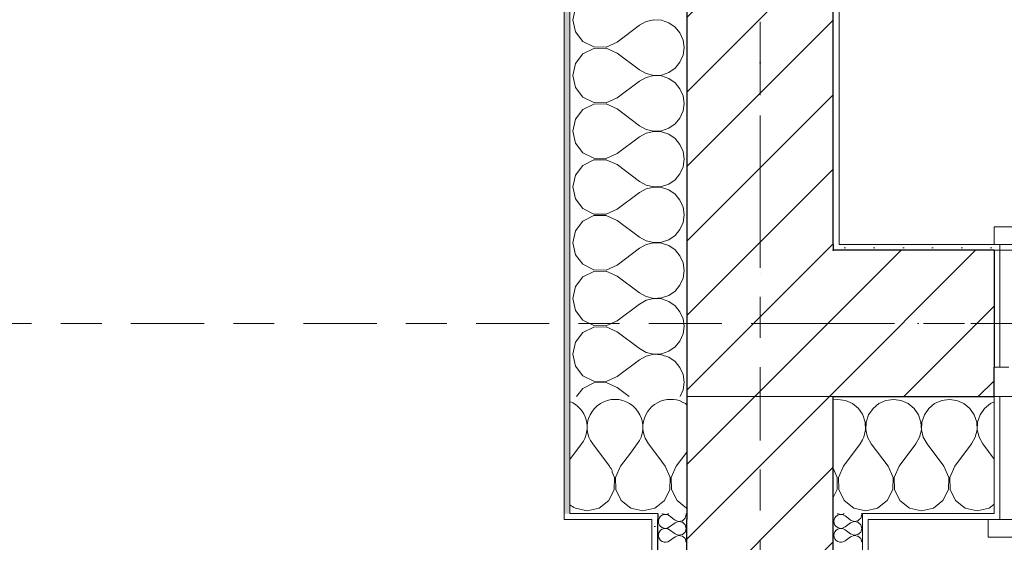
# Model space of a CAD drawing. Header units: millimetres. Extents: x -52968 to 399385, y -141133 to 110561.
# Tile 11 of 146: x 63839 to 65523, y -117417 to -116524. Entities that reach past the tile are written whole.
import ezdxf

# ---------------------------------------------------------------- set-up
doc = ezdxf.new("R2010")
doc.units = ezdxf.units.MM
for name, pattern in [('SIM-Wegliniec-21.07.2025-Parter$0$Kropki i Kreski', [360, 180, -90, 0, -90]), ('SIM-Wegliniec-21.07.2025-Parter$0$Przerywana', [240, 120, -120]), ('SIM-Wegliniec-21.07.2025-Parter$0$Przerywana długa', [390, 250, -140]), ('SIM-Wegliniec-21.07.2025-Parter$0$Przerywana podwójnie', [295, 125, -50, 70, -50]), ('SIM-Wegliniec-21.07.2025-Parter$0$SIM-Wegliniec-11.03.2025-Parter$0$Przerywana podwójnie', [295, 125, -50, 70, -50])]:
    doc.linetypes.add(name, pattern=pattern)
doc.layers.add('_xref', color=250, linetype='Continuous')
for name, color, linetype, lineweight in [('SIM-Wegliniec-21.07.2025-Parter$0$Nowe_A-Balkony_Nr_pióra__89', 250, 'Continuous', 0), ('SIM-Wegliniec-21.07.2025-Parter$0$Nowe_A-Belki-Wieniec_Nr_pióra__69', 250, 'Continuous', 0), ('SIM-Wegliniec-21.07.2025-Parter$0$Nowe_A-Belki-Wieniec_Nr_pióra__90', 250, 'Continuous', 0), ('SIM-Wegliniec-21.07.2025-Parter$0$Nowe_A-Osi_Nr_pióra__20', 250, 'Continuous', 0), ('SIM-Wegliniec-21.07.2025-Parter$0$Nowe_A-Posadzki_Nr_pióra__89', 250, 'Continuous', 0), ('SIM-Wegliniec-21.07.2025-Parter$0$Nowe_A-Płyta-Grunt_Nr_pióra__89', 250, 'Continuous', 0), ('SIM-Wegliniec-21.07.2025-Parter$0$Nowe_A-Strefy-Parter_Nr_pióra__94', 250, 'Continuous', 0), ('SIM-Wegliniec-21.07.2025-Parter$0$Nowe_A-Ściany-Wewnętrzne', 250, 'Continuous', 0), ('SIM-Wegliniec-21.07.2025-Parter$0$Nowe_A-Ściany-Wewnętrzne_Nr_pióra__174', 250, 'Continuous', 0), ('SIM-Wegliniec-21.07.2025-Parter$0$Nowe_A-Ściany-Wewnętrzne_Nr_pióra__27', 250, 'Continuous', 0), ('SIM-Wegliniec-21.07.2025-Parter$0$Nowe_A-Ściany-Wewnętrzne_Nr_pióra__47', 250, 'Continuous', 0), ('SIM-Wegliniec-21.07.2025-Parter$0$Nowe_A-Ściany-Zewnętrzne', 250, 'Continuous', 0), ('SIM-Wegliniec-21.07.2025-Parter$0$Nowe_A-Ściany-Zewnętrzne_Nr_pióra__174', 250, 'Continuous', 0), ('SIM-Wegliniec-21.07.2025-Parter$0$Nowe_A-Ściany-Zewnętrzne_Nr_pióra__27', 250, 'Continuous', 0), ('SIM-Wegliniec-21.07.2025-Parter$0$Nowe_A-Ściany-Zewnętrzne_Nr_pióra__47', 250, 'Continuous', 0), ('SIM-Wegliniec-21.07.2025-Parter$0$Nowe_A-Ściany-Zewnętrzne_Nr_pióra__67', 250, 'Continuous', 0), ('SIM-Wegliniec-21.07.2025-Parter$0$Nowe_Okna Archicada_Nr_pióra__23', 250, 'Continuous', 0), ('SIM-Wegliniec-21.07.2025-Parter$0$Nowe_Okna Archicada_Nr_pióra__27', 250, 'Continuous', 0), ('SIM-Wegliniec-21.07.2025-Parter$0$Nowe_Okna Archicada_Nr_pióra__3', 250, 'Continuous', 0), ('SIM-Wegliniec-21.07.2025-Parter$0$Nowe_Okna Archicada_Nr_pióra__47', 250, 'Continuous', 0), ('SIM-Wegliniec-21.07.2025-Parter$0$Nowe_SIM-Wegliniec-11.03.2025-Parter$0$Nowe_A-Osi_Nr_pióra__20_Nr_pióra__1', 250, 'Continuous', 0)]:
    doc.layers.add(name, color=color, linetype=linetype, lineweight=lineweight)
pattern_1 = [(0, (0, 0), (0, 86.60254), [0, -50]), (0, (25, 43.3), (0, 86.60254), [0, -50])]
pattern_2 = [(45, (0, 0), (-63.63961, 63.63961), [])]

# ---------------------------------------------------------------- blocks, each defined once
blk = doc.blocks.new('SIM-Wegliniec-21.07.2025-Parter')
at = {"layer": 'SIM-Wegliniec-21.07.2025-Parter$0$Nowe_A-Ściany-Wewnętrzne', "linetype": 'Continuous', "lineweight": 0}
h = blk.add_hatch(dxfattribs=at)
h.set_pattern_fill('Bloczki_ceramiczne', color=256, style=0, pattern_type=2)
h.set_pattern_definition(pattern_2)
h.paths.add_polyline_path([(65230.1, -117167.6), (64980.1, -117167.6), (64980.1, -117367.6), (65230.1, -117367.6)])
h = blk.add_hatch(dxfattribs=at)
h.set_pattern_fill('Bloczki_ceramiczne', color=256, style=0, pattern_type=2)
h.set_pattern_definition(pattern_2)
h.paths.add_polyline_path([(65230.1, -117367.6), (64980.1, -117367.6), (64980.1, -117377.6), (65230.1, -117377.6)])
h = blk.add_hatch(dxfattribs=at)
h.set_pattern_fill('Tynk', color=256, style=0, pattern_type=2)
h.set_pattern_definition(pattern_1)
h.paths.add_polyline_path([(64930.1, -118877.6), (64930.1, -117377.6), (64920.1, -117377.6), (64920.1, -118877.6)])
h = blk.add_hatch(dxfattribs=at)
h.set_pattern_fill('Bloczki_ceramiczne', color=256, style=0, pattern_type=2)
h.set_pattern_definition(pattern_2)
h.paths.add_polyline_path([(65230.1, -118877.6), (65230.1, -117377.6), (64980.1, -117377.6), (64980.1, -118877.6)])
at = {"layer": 'SIM-Wegliniec-21.07.2025-Parter$0$Nowe_A-Ściany-Wewnętrzne', "linetype": 'Continuous', "lineweight": 0, "true_color": 0x000000}
h = blk.add_hatch(dxfattribs=at)
h.set_pattern_fill('Tynk', color=18, style=0, pattern_type=2)
h.set_pattern_definition(pattern_1)
h.paths.add_polyline_path([(65290.1, -118877.6), (65290.1, -117377.6), (65280.1, -117377.6), (65280.1, -118877.6)])
at = {"layer": 'SIM-Wegliniec-21.07.2025-Parter$0$Nowe_A-Ściany-Zewnętrzne', "linetype": 'Continuous', "lineweight": 0}
h = blk.add_hatch(dxfattribs=at)
h.set_pattern_fill('Tynk', color=256, style=0, pattern_type=2)
h.set_pattern_definition(pattern_1)
h.paths.add_polyline_path([(64770.1, -117367.6), (64780.1, -117367.6), (64780.1, -111792.6), (64770.1, -111792.6)])
h = blk.add_hatch(dxfattribs=at)
h.set_pattern_fill('Bloczki_ceramiczne', color=256, style=0, pattern_type=2)
h.set_pattern_definition(pattern_2)
h.paths.add_polyline_path([(65230.1, -116917.6), (65230.1, -112987.7), (64980.1, -112987.7), (64980.1, -116917.6)])
at = {"layer": 'SIM-Wegliniec-21.07.2025-Parter$0$Nowe_A-Ściany-Zewnętrzne', "linetype": 'Continuous', "lineweight": 0, "true_color": 0x000000}
h = blk.add_hatch(dxfattribs=at)
h.set_pattern_fill('Tynk', color=18, style=0, pattern_type=2)
h.set_pattern_definition(pattern_1)
h.paths.add_polyline_path([(65240.1, -116907.6), (65240.1, -112997.7), (65230.1, -112997.7), (65230.1, -116907.6)])
h = blk.add_hatch(dxfattribs=at)
h.set_pattern_fill('Tynk', color=18, style=0, pattern_type=2)
h.set_pattern_definition(pattern_1)
h.paths.add_polyline_path([(65230.1, -116907.6), (65230.1, -116917.6), (65240.1, -116907.6)])
h = blk.add_hatch(dxfattribs=at)
h.set_pattern_fill('Tynk', color=18, style=0, pattern_type=2)
h.set_pattern_definition(pattern_1)
h.paths.add_polyline_path([(65240.1, -116907.6), (65230.1, -116917.6), (65240.1, -116917.6)])
at = {"layer": 'SIM-Wegliniec-21.07.2025-Parter$0$Nowe_A-Ściany-Zewnętrzne', "linetype": 'Continuous', "lineweight": 0}
h = blk.add_hatch(dxfattribs=at)
h.set_pattern_fill('Tynk', color=256, style=0, pattern_type=2)
h.set_pattern_definition(pattern_1)
h.paths.add_polyline_path([(65505.1, -116907.6), (65240.1, -116907.6), (65240.1, -116917.6), (65505.1, -116917.6)])
at = {"layer": 'SIM-Wegliniec-21.07.2025-Parter$0$Nowe_A-Ściany-Zewnętrzne', "linetype": 'Continuous', "lineweight": 0, "true_color": 0x000000}
h = blk.add_hatch(dxfattribs=at)
h.set_pattern_fill('Tynk', color=18, style=0, pattern_type=2)
h.set_pattern_definition(pattern_1)
h.paths.add_polyline_path([(65505.1, -116907.6), (65505.1, -116917.6), (65505.1, -117117.6), (65515.1, -117117.6), (65515.1, -116907.6)])
at = {"layer": 'SIM-Wegliniec-21.07.2025-Parter$0$Nowe_A-Ściany-Zewnętrzne', "linetype": 'Continuous', "lineweight": 0}
h = blk.add_hatch(dxfattribs=at)
h.set_pattern_fill('Bloczki_ceramiczne', color=256, style=0, pattern_type=2)
h.set_pattern_definition(pattern_2)
h.paths.add_polyline_path([(64980.1, -116917.6), (64980.1, -117167.6), (65230.1, -116917.6)])
h = blk.add_hatch(dxfattribs=at)
h.set_pattern_fill('Bloczki_ceramiczne', color=256, style=0, pattern_type=2)
h.set_pattern_definition(pattern_2)
h.paths.add_polyline_path([(65230.1, -116917.6), (64980.1, -117167.6), (65230.1, -117167.6)])
h = blk.add_hatch(dxfattribs=at)
h.set_pattern_fill('Bloczki_ceramiczne', color=256, style=0, pattern_type=2)
h.set_pattern_definition(pattern_2)
h.paths.add_polyline_path([(65230.1, -116917.6), (65230.1, -117167.6), (65505.1, -117167.6), (65505.1, -117117.6), (65505.1, -116917.6)])
at = {"layer": 'SIM-Wegliniec-21.07.2025-Parter$0$Nowe_A-Ściany-Zewnętrzne', "linetype": 'Continuous', "lineweight": 0, "true_color": 0x000000}
h = blk.add_hatch(dxfattribs=at)
h.set_pattern_fill('Tynk', color=18, style=0, pattern_type=2)
h.set_pattern_definition(pattern_1)
h.paths.add_polyline_path([(65515.1, -117377.6), (65515.1, -117167.6), (65505.1, -117167.6), (65505.1, -117367.6), (65505.1, -117377.6)])
h = blk.add_hatch(dxfattribs=at)
h.set_pattern_fill('Tynk', color=18, style=0, pattern_type=2)
h.set_pattern_definition(pattern_1)
h.paths.add_polyline_path([(64770.1, -117367.6), (64770.1, -117377.6), (64780.1, -117367.6)])
h = blk.add_hatch(dxfattribs=at)
h.set_pattern_fill('Tynk', color=18, style=0, pattern_type=2)
h.set_pattern_definition(pattern_1)
h.paths.add_polyline_path([(64770.1, -117377.6), (64780.1, -117377.6), (64780.1, -117367.6)])
h = blk.add_hatch(dxfattribs=at)
h.set_pattern_fill('Tynk', color=18, style=0, pattern_type=2)
h.set_pattern_definition(pattern_1)
h.paths.add_polyline_path([(64780.1, -117377.6), (64920.1, -117377.6), (64920.1, -117367.6), (64780.1, -117367.6)])
h = blk.add_hatch(dxfattribs=at)
h.set_pattern_fill('Tynk', color=18, style=0, pattern_type=2)
h.set_pattern_definition(pattern_1)
h.paths.add_polyline_path([(64930.1, -117367.6), (64920.1, -117367.6), (64920.1, -117377.6), (64930.1, -117377.6)])
h = blk.add_hatch(dxfattribs=at)
h.set_pattern_fill('Tynk', color=18, style=0, pattern_type=2)
h.set_pattern_definition(pattern_1)
h.paths.add_polyline_path([(65290.1, -117367.6), (65280.1, -117367.6), (65280.1, -117377.6), (65290.1, -117377.6)])
h = blk.add_hatch(dxfattribs=at)
h.set_pattern_fill('Tynk', color=18, style=0, pattern_type=2)
h.set_pattern_definition(pattern_1)
h.paths.add_polyline_path([(65290.1, -117367.6), (65290.1, -117377.6), (65505.1, -117377.6), (65505.1, -117367.6)])
at = {"layer": 'SIM-Wegliniec-21.07.2025-Parter$0$Nowe_A-Balkony_Nr_pióra__89', "linetype": 'Continuous', "lineweight": 13, "flags": 128}
blk.add_lwpolyline([(91030.1, -117167.6), (91030.1, -118877.6), (64980.1, -118877.6), (64980.1, -117167.6)], close=True, dxfattribs=at)
at = {"layer": 'SIM-Wegliniec-21.07.2025-Parter$0$Nowe_A-Belki-Wieniec_Nr_pióra__69', "linetype": 'SIM-Wegliniec-21.07.2025-Parter$0$Kropki i Kreski', "lineweight": 13}
for p, q in [((65105.1, -99042.6), (65105.1, -117042.6)), ((65105.1, -117042.6), (90905.1, -117042.6))]:
    blk.add_line(p, q, dxfattribs=at)
at = {"layer": 'SIM-Wegliniec-21.07.2025-Parter$0$Nowe_A-Belki-Wieniec_Nr_pióra__90', "linetype": 'SIM-Wegliniec-21.07.2025-Parter$0$Przerywana długa', "lineweight": 13}
for p, q in [((64980.1, -98917.6), (64980.1, -117167.6)), ((65230.1, -108617.6), (65230.1, -116917.6)), ((65230.1, -116917.6), (71880.1, -116917.6)), ((64980.1, -117167.6), (91030.1, -117167.6))]:
    blk.add_line(p, q, dxfattribs=at)
at = {"layer": 'SIM-Wegliniec-21.07.2025-Parter$0$Nowe_A-Osi_Nr_pióra__20', "linetype": 'SIM-Wegliniec-21.07.2025-Parter$0$Przerywana podwójnie', "lineweight": 13}
for p, q in [((65105.1, -95582.5), (65105.1, -117792.3)), ((63144.7, -117042.6), (90961.9, -117042.6))]:
    blk.add_line(p, q, dxfattribs=at)
at = {"layer": 'SIM-Wegliniec-21.07.2025-Parter$0$Nowe_A-Posadzki_Nr_pióra__89', "linetype": 'Continuous', "lineweight": 13, "flags": 128}
blk.add_lwpolyline([(65240.1, -108617.6), (65240.1, -116907.6), (69435.1, -116907.6), (69435.1, -112387.6), (69435.1, -110552.6), (67550.1, -110552.6), (67550.1, -108617.6)], close=True, dxfattribs=at)
at = {"layer": 'SIM-Wegliniec-21.07.2025-Parter$0$Nowe_A-Płyta-Grunt_Nr_pióra__89', "linetype": 'Continuous', "lineweight": 13, "flags": 128}
blk.add_lwpolyline([(65230.1, -116917.6), (90780.1, -116917.6), (90780.1, -99167.6), (65230.1, -99167.6)], close=True, dxfattribs=at)
at = {"layer": 'SIM-Wegliniec-21.07.2025-Parter$0$Nowe_A-Strefy-Parter_Nr_pióra__94', "linetype": 'Continuous', "lineweight": 13, "flags": 128}
blk.add_lwpolyline([(67540.1, -116907.6), (67540.1, -112997.7), (65240.1, -112997.7), (65240.1, -116907.6)], close=True, dxfattribs=at)
at = {"layer": 'SIM-Wegliniec-21.07.2025-Parter$0$Nowe_A-Ściany-Wewnętrzne_Nr_pióra__174', "linetype": 'Continuous', "lineweight": 5}
for p, q in [((64937.6, -117367.6), (64937.8, -117367.8)), ((64937.8, -117367.8), (64941, -117368.8)), ((64947.4, -117368.3), (64948.6, -117367.6)), ((64978.9, -117369), (64978.5, -117367.6)), ((65237.6, -117367.6), (65237.8, -117367.8)), ((65237.8, -117367.8), (65241, -117368.8)), ((65247.4, -117368.3), (65248.6, -117367.6)), ((65278.9, -117369), (65278.5, -117367.6)), ((64931.7, -117377.7), (64931.3, -117381)), ((64931.3, -117381), (64931.7, -117384.2)), ((64931.8, -117377.6), (64931.7, -117377.7)), ((64931.7, -117384.2), (64933, -117387.2)), ((64933, -117374.7), (64931.8, -117377.6)), ((64935.1, -117372.2), (64933, -117374.7)), ((64937.8, -117370.3), (64935.1, -117372.2)), ((64941, -117369.3), (64937.8, -117370.3)), ((64941, -117368.8), (64944.2, -117369)), ((64944.2, -117369.1), (64941, -117369.3)), ((64944.2, -117369), (64947.4, -117368.3)), ((64947.4, -117369.8), (64944.2, -117369.1)), ((64950.3, -117371.4), (64947.4, -117369.8)), ((64958.5, -117377.6), (64950.3, -117371.4)), ((64959.8, -117383.3), (64950.3, -117390.5)), ((64959.8, -117378.6), (64958.5, -117377.6)), ((64959.8, -117378.6), (64965.9, -117380.9)), ((64965.9, -117381), (64959.8, -117383.3)), ((64965.9, -117380.9), (64972.3, -117379.7)), ((64972.3, -117382.2), (64965.9, -117381)), ((64972.3, -117379.7), (64974.6, -117377.6)), ((64977.1, -117386.6), (64972.3, -117382.2)), ((64974.6, -117377.6), (64977.1, -117375.3)), ((64977.1, -117375.3), (64978.9, -117369)), ((65231.7, -117377.7), (65231.3, -117381)), ((65231.3, -117381), (65231.7, -117384.2)), ((65231.8, -117377.6), (65231.7, -117377.7)), ((65231.7, -117384.2), (65233, -117387.2)), ((65233, -117374.7), (65231.8, -117377.6)), ((65235.1, -117372.2), (65233, -117374.7)), ((65237.8, -117370.3), (65235.1, -117372.2)), ((65241, -117369.3), (65237.8, -117370.3)), ((65241, -117368.8), (65244.2, -117369)), ((65244.2, -117369.1), (65241, -117369.3)), ((65244.2, -117369), (65247.4, -117368.3)), ((65247.4, -117369.8), (65244.2, -117369.1)), ((65250.3, -117371.4), (65247.4, -117369.8)), ((65258.5, -117377.6), (65250.3, -117371.4)), ((65259.8, -117383.3), (65250.3, -117390.5)), ((65259.8, -117378.6), (65258.5, -117377.6)), ((65259.8, -117378.6), (65265.9, -117380.9)), ((65265.9, -117381), (65259.8, -117383.3)), ((65265.9, -117380.9), (65272.3, -117379.7)), ((65272.3, -117382.2), (65265.9, -117381)), ((65272.3, -117379.7), (65274.6, -117377.6)), ((65277.1, -117386.6), (65272.3, -117382.2)), ((65274.6, -117377.6), (65277.1, -117375.3)), ((65277.1, -117375.3), (65278.9, -117369)), ((64931.7, -117401.5), (64931.3, -117404.8)), ((64933, -117398.5), (64931.7, -117401.5)), ((64933, -117387.2), (64935.1, -117389.7)), ((64935.1, -117396), (64933, -117398.5)), ((64935.1, -117389.7), (64937.8, -117391.6)), ((64937.8, -117394.1), (64935.1, -117396)), ((64937.8, -117391.6), (64941, -117392.6)), ((64941, -117393.1), (64937.8, -117394.1)), ((64941, -117392.6), (64944.2, -117392.8)), ((64944.2, -117392.9), (64941, -117393.1)), ((64944.2, -117392.8), (64947.4, -117392.1)), ((64947.4, -117393.6), (64944.2, -117392.9)), ((64947.4, -117392.1), (64950.3, -117390.5)), ((64950.3, -117395.2), (64947.4, -117393.6)), ((64959.8, -117402.4), (64950.3, -117395.2)), ((64972.3, -117403.5), (64977.1, -117399.1)), ((64978.9, -117392.9), (64977.1, -117386.6)), ((64977.1, -117399.1), (64978.9, -117392.9)), ((65231.7, -117401.5), (65231.3, -117404.8)), ((65233, -117398.5), (65231.7, -117401.5)), ((65233, -117387.2), (65235.1, -117389.7)), ((65235.1, -117396), (65233, -117398.5)), ((65235.1, -117389.7), (65237.8, -117391.6)), ((65237.8, -117394.1), (65235.1, -117396)), ((65237.8, -117391.6), (65241, -117392.6)), ((65241, -117393.1), (65237.8, -117394.1)), ((65241, -117392.6), (65244.2, -117392.8)), ((65244.2, -117392.9), (65241, -117393.1)), ((65244.2, -117392.8), (65247.4, -117392.1)), ((65247.4, -117393.6), (65244.2, -117392.9)), ((65247.4, -117392.1), (65250.3, -117390.5)), ((65250.3, -117395.2), (65247.4, -117393.6)), ((65259.8, -117402.4), (65250.3, -117395.2)), ((65272.3, -117403.5), (65277.1, -117399.1)), ((65278.9, -117392.9), (65277.1, -117386.6)), ((65277.1, -117399.1), (65278.9, -117392.9)), ((64931.3, -117404.8), (64931.7, -117408)), ((64931.7, -117408), (64933, -117411)), ((64933, -117411), (64935.1, -117413.5)), ((64935.1, -117413.5), (64937.8, -117415.4)), ((64937.8, -117415.4), (64941, -117416.5)), ((64941, -117416.5), (64944.2, -117416.6)), ((64944.2, -117416.6), (64947.4, -117415.9)), ((64947.4, -117415.9), (64950.3, -117414.3)), ((64959.8, -117407.1), (64950.3, -117414.3)), ((64959.8, -117402.4), (64965.9, -117404.7)), ((64965.9, -117404.8), (64959.8, -117407.1)), ((64965.9, -117404.7), (64972.3, -117403.5)), ((64972.3, -117406), (64965.9, -117404.8)), ((64977.1, -117410.4), (64972.3, -117406)), ((64978.9, -117416.7), (64977.1, -117410.4)), ((65231.3, -117404.8), (65231.7, -117408)), ((65231.7, -117408), (65233, -117411)), ((65233, -117411), (65235.1, -117413.5)), ((65235.1, -117413.5), (65237.8, -117415.4)), ((65237.8, -117415.4), (65241, -117416.5)), ((65241, -117416.5), (65244.2, -117416.6)), ((65244.2, -117416.6), (65247.4, -117415.9)), ((65247.4, -117415.9), (65250.3, -117414.3)), ((65259.8, -117407.1), (65250.3, -117414.3)), ((65259.8, -117402.4), (65265.9, -117404.7)), ((65265.9, -117404.8), (65259.8, -117407.1)), ((65265.9, -117404.7), (65272.3, -117403.5)), ((65272.3, -117406), (65265.9, -117404.8)), ((65277.1, -117410.4), (65272.3, -117406)), ((65278.9, -117416.7), (65277.1, -117410.4))]:
    blk.add_line(p, q, dxfattribs=at)
at = {"layer": 'SIM-Wegliniec-21.07.2025-Parter$0$Nowe_A-Ściany-Wewnętrzne_Nr_pióra__27', "linetype": 'Continuous', "lineweight": 25}
for p, q in [((64930.1, -118877.6), (64930.1, -117377.6)), ((64980.1, -118877.6), (64980.1, -117377.6)), ((65230.1, -118877.6), (65230.1, -117377.6))]:
    blk.add_line(p, q, dxfattribs=at)
at = {"layer": 'SIM-Wegliniec-21.07.2025-Parter$0$Nowe_A-Ściany-Wewnętrzne_Nr_pióra__47', "linetype": 'Continuous', "lineweight": 15}
blk.add_line((65280.1, -118877.6), (65280.1, -117377.6), dxfattribs=at)
at = {"layer": 'SIM-Wegliniec-21.07.2025-Parter$0$Nowe_A-Ściany-Wewnętrzne_Nr_pióra__47', "linetype": 'Continuous', "lineweight": 15, "flags": 128}
for points in [[(64920.1, -117377.6), (64920.1, -118877.6)], [(65290.1, -118877.6), (65290.1, -117377.6)]]:
    blk.add_lwpolyline(points, dxfattribs=at)
at = {"layer": 'SIM-Wegliniec-21.07.2025-Parter$0$Nowe_A-Ściany-Zewnętrzne_Nr_pióra__174', "linetype": 'Continuous', "lineweight": 5}
for p, q in [((64789.4, -116503.4), (64784.8, -116523.8)), ((64784.8, -116523.8), (64789.4, -116544.2)), ((64923.4, -116524), (64910.6, -116527)), ((64936.5, -116524.6), (64923.4, -116524)), ((64949, -116528.8), (64936.5, -116524.6)), ((64861, -116561.9), (64899.1, -116533.3)), ((64910.6, -116527), (64899.1, -116533.3)), ((64959.8, -116536.3), (64949, -116528.8)), ((64968.2, -116546.4), (64959.8, -116536.3)), ((64789.4, -116544.2), (64802.3, -116560.7)), ((64973.5, -116558.4), (64968.2, -116546.4)), ((64975.3, -116571.4), (64973.5, -116558.4)), ((64802.3, -116560.7), (64821, -116570)), ((64821, -116572.8), (64802.3, -116582.2)), ((64821, -116570), (64841.9, -116570.5)), ((64841.9, -116572.4), (64821, -116572.8)), ((64841.9, -116570.5), (64861, -116561.9)), ((64861, -116581), (64841.9, -116572.4)), ((64973.5, -116584.4), (64975.3, -116571.4)), ((64802.3, -116582.2), (64789.4, -116598.6)), ((64861, -116581), (64899.1, -116609.5)), ((64968.2, -116596.5), (64973.5, -116584.4)), ((64789.4, -116598.6), (64784.8, -116619)), ((64899.1, -116609.5), (64910.6, -116615.9)), ((64949, -116614), (64959.8, -116606.6)), ((64959.8, -116606.6), (64968.2, -116596.5)), ((64784.8, -116619), (64789.4, -116639.5)), ((64910.6, -116622.2), (64899.1, -116628.6)), ((64910.6, -116615.9), (64923.4, -116618.9)), ((64923.4, -116619.2), (64910.6, -116622.2)), ((64923.4, -116618.9), (64936.5, -116618.2)), ((64936.5, -116619.9), (64923.4, -116619.2)), ((64936.5, -116618.2), (64949, -116614)), ((64949, -116624.1), (64936.5, -116619.9)), ((64959.8, -116631.5), (64949, -116624.1)), ((64789.4, -116639.5), (64802.3, -116655.9)), ((64861, -116657.1), (64899.1, -116628.6)), ((64968.2, -116641.6), (64959.8, -116631.5)), ((64973.5, -116653.7), (64968.2, -116641.6)), ((64802.3, -116655.9), (64821, -116665.3)), ((64841.9, -116665.7), (64861, -116657.1)), ((64975.3, -116666.7), (64973.5, -116653.7)), ((64802.3, -116677.4), (64789.4, -116693.9)), ((64821, -116668.1), (64802.3, -116677.4)), ((64821, -116665.3), (64841.9, -116665.7)), ((64841.9, -116667.6), (64821, -116668.1)), ((64861, -116676.2), (64841.9, -116667.6)), ((64861, -116676.2), (64899.1, -116704.8)), ((64973.5, -116679.7), (64975.3, -116666.7)), ((64789.4, -116693.9), (64784.8, -116714.3)), ((64959.8, -116701.8), (64968.2, -116691.7)), ((64968.2, -116691.7), (64973.5, -116679.7)), ((64899.1, -116704.8), (64910.6, -116711.1)), ((64910.6, -116711.1), (64923.4, -116714.1)), ((64936.5, -116713.5), (64949, -116709.3)), ((64949, -116709.3), (64959.8, -116701.8)), ((64784.8, -116714.3), (64789.4, -116734.7)), ((64861, -116752.4), (64899.1, -116723.8)), ((64910.6, -116717.5), (64899.1, -116723.8)), ((64923.4, -116714.5), (64910.6, -116717.5)), ((64923.4, -116714.1), (64936.5, -116713.5)), ((64936.5, -116715.1), (64923.4, -116714.5)), ((64949, -116719.3), (64936.5, -116715.1)), ((64959.8, -116726.8), (64949, -116719.3)), ((64968.2, -116736.9), (64959.8, -116726.8)), ((64789.4, -116734.7), (64802.3, -116751.2)), ((64973.5, -116748.9), (64968.2, -116736.9)), ((64802.3, -116751.2), (64821, -116760.5)), ((64821, -116760.5), (64841.9, -116760.9)), ((64841.9, -116760.9), (64861, -116752.4)), ((64975.3, -116761.9), (64973.5, -116748.9)), ((64973.5, -116774.9), (64975.3, -116761.9)), ((64802.3, -116772.6), (64789.4, -116789.1)), ((64821, -116763.3), (64802.3, -116772.6)), ((64841.9, -116762.9), (64821, -116763.3)), ((64861, -116771.4), (64841.9, -116762.9)), ((64861, -116771.4), (64899.1, -116800)), ((64968.2, -116786.9), (64973.5, -116774.9)), ((64789.4, -116789.1), (64784.8, -116809.5)), ((64959.8, -116797.1), (64968.2, -116786.9)), ((64784.8, -116809.5), (64789.4, -116829.9)), ((64899.1, -116800), (64910.6, -116806.4)), ((64910.6, -116806.4), (64923.4, -116809.3)), ((64923.4, -116809.7), (64910.6, -116812.7)), ((64923.4, -116809.3), (64936.5, -116808.7)), ((64936.5, -116810.4), (64923.4, -116809.7)), ((64936.5, -116808.7), (64949, -116804.5)), ((64949, -116814.6), (64936.5, -116810.4)), ((64949, -116804.5), (64959.8, -116797.1)), ((64861, -116847.6), (64899.1, -116819)), ((64910.6, -116812.7), (64899.1, -116819)), ((64959.8, -116822), (64949, -116814.6)), ((64968.2, -116832.1), (64959.8, -116822)), ((64789.4, -116829.9), (64802.3, -116846.4)), ((64973.5, -116844.1), (64968.2, -116832.1)), ((64975.3, -116857.1), (64973.5, -116844.1)), ((64802.3, -116846.4), (64821, -116855.8)), ((64821, -116858.5), (64802.3, -116867.9)), ((64821, -116855.8), (64841.9, -116856.2)), ((64841.9, -116858.1), (64821, -116858.5)), ((64841.9, -116856.2), (64861, -116847.6)), ((64861, -116866.7), (64841.9, -116858.1)), ((64973.5, -116870.2), (64975.3, -116857.1)), ((64802.3, -116867.9), (64789.4, -116884.4)), ((64861, -116866.7), (64899.1, -116895.2)), ((64968.2, -116882.2), (64973.5, -116870.2)), ((64789.4, -116884.4), (64784.8, -116904.8)), ((64899.1, -116895.2), (64910.6, -116901.6)), ((64949, -116899.7), (64959.8, -116892.3)), ((64959.8, -116892.3), (64968.2, -116882.2)), ((64784.8, -116904.8), (64789.4, -116925.2)), ((64910.6, -116907.9), (64899.1, -116914.3)), ((64910.6, -116901.6), (64923.4, -116904.6)), ((64923.4, -116905), (64910.6, -116907.9)), ((64923.4, -116904.6), (64936.5, -116903.9)), ((64936.5, -116905.6), (64923.4, -116905)), ((64936.5, -116903.9), (64949, -116899.7)), ((64949, -116909.8), (64936.5, -116905.6)), ((64959.8, -116917.2), (64949, -116909.8)), ((64789.4, -116925.2), (64802.3, -116941.6)), ((64861, -116942.9), (64899.1, -116914.3)), ((64968.2, -116927.3), (64959.8, -116917.2)), ((64973.5, -116939.4), (64968.2, -116927.3)), ((64802.3, -116941.6), (64821, -116951)), ((64841.9, -116951.4), (64861, -116942.9)), ((64975.3, -116952.4), (64973.5, -116939.4)), ((64802.3, -116963.1), (64789.4, -116979.6)), ((64821, -116953.8), (64802.3, -116963.1)), ((64821, -116951), (64841.9, -116951.4)), ((64841.9, -116953.3), (64821, -116953.8)), ((64861, -116961.9), (64841.9, -116953.3)), ((64861, -116961.9), (64899.1, -116990.5)), ((64973.5, -116965.4), (64975.3, -116952.4)), ((64789.4, -116979.6), (64784.8, -117000)), ((64959.8, -116987.5), (64968.2, -116977.4)), ((64968.2, -116977.4), (64973.5, -116965.4)), ((64899.1, -116990.5), (64910.6, -116996.8)), ((64910.6, -116996.8), (64923.4, -116999.8)), ((64936.5, -116999.2), (64949, -116995)), ((64949, -116995), (64959.8, -116987.5)), ((64784.8, -117000), (64789.4, -117020.4)), ((64861, -117038.1), (64899.1, -117009.5)), ((64910.6, -117003.2), (64899.1, -117009.5)), ((64923.4, -117000.2), (64910.6, -117003.2)), ((64923.4, -116999.8), (64936.5, -116999.2)), ((64936.5, -117000.8), (64923.4, -117000.2)), ((64949, -117005), (64936.5, -117000.8)), ((64959.8, -117012.5), (64949, -117005)), ((64968.2, -117022.6), (64959.8, -117012.5)), ((64789.4, -117020.4), (64802.3, -117036.9)), ((64973.5, -117034.6), (64968.2, -117022.6)), ((64802.3, -117036.9), (64821, -117046.2)), ((64821, -117046.2), (64841.9, -117046.7)), ((64841.9, -117046.7), (64861, -117038.1)), ((64975.3, -117047.6), (64973.5, -117034.6)), ((64973.5, -117060.6), (64975.3, -117047.6)), ((64802.3, -117058.4), (64789.4, -117074.8)), ((64821, -117049), (64802.3, -117058.4)), ((64841.9, -117048.6), (64821, -117049)), ((64861, -117057.1), (64841.9, -117048.6)), ((64861, -117057.1), (64899.1, -117085.7)), ((64968.2, -117072.7), (64973.5, -117060.6)), ((64789.4, -117074.8), (64784.8, -117095.2)), ((64959.8, -117082.8), (64968.2, -117072.7)), ((64784.8, -117095.2), (64789.4, -117115.6)), ((64899.1, -117085.7), (64910.6, -117092.1)), ((64910.6, -117098.4), (64899.1, -117104.8)), ((64910.6, -117092.1), (64923.4, -117095)), ((64923.4, -117095.4), (64910.6, -117098.4)), ((64923.4, -117095), (64936.5, -117094.4)), ((64936.5, -117096.1), (64923.4, -117095.4)), ((64936.5, -117094.4), (64949, -117090.2)), ((64949, -117100.3), (64936.5, -117096.1)), ((64949, -117090.2), (64959.8, -117082.8)), ((64861, -117133.3), (64899.1, -117104.8)), ((64959.8, -117107.7), (64949, -117100.3)), ((64968.2, -117117.8), (64959.8, -117107.7)), ((64789.4, -117115.6), (64802.3, -117132.1)), ((64802.3, -117132.1), (64821, -117141.5)), ((64973.5, -117129.8), (64968.2, -117117.8)), ((64975.3, -117142.9), (64973.5, -117129.8)), ((64821, -117144.2), (64802.3, -117153.6)), ((64821, -117141.5), (64841.9, -117141.9)), ((64841.9, -117143.8), (64821, -117144.2)), ((64841.9, -117141.9), (64861, -117133.3)), ((64861, -117152.4), (64841.9, -117143.8)), ((64973.5, -117155.9), (64975.3, -117142.9)), ((64802.3, -117153.6), (64791.4, -117167.6)), ((64861, -117152.4), (64881.3, -117167.6)), ((64968.3, -117167.6), (64973.5, -117155.9)), ((64977.4, -117179.5), (64971, -117176.7)), ((64980.1, -117181.7), (64977.4, -117179.5)), ((65238.1, -117172.4), (65230.1, -117173.5)), ((65251.1, -117174.2), (65238.1, -117172.4)), ((65263.1, -117179.5), (65251.1, -117174.2)), ((65273.2, -117187.9), (65263.1, -117179.5)), ((65308.3, -117179.5), (65298.2, -117187.9)), ((65320.3, -117174.2), (65308.3, -117179.5)), ((65333.3, -117172.4), (65320.3, -117174.2)), ((65346.3, -117174.2), (65333.3, -117172.4)), ((65358.4, -117179.5), (65346.3, -117174.2)), ((65368.5, -117187.9), (65358.4, -117179.5)), ((65403.5, -117179.5), (65393.4, -117187.9)), ((65415.6, -117174.2), (65403.5, -117179.5)), ((65428.6, -117172.4), (65415.6, -117174.2)), ((65441.6, -117174.2), (65428.6, -117172.4)), ((65453.6, -117179.5), (65441.6, -117174.2)), ((65463.7, -117187.9), (65453.6, -117179.5)), ((65498.8, -117179.5), (65488.7, -117187.9)), ((65505.1, -117176.7), (65498.8, -117179.5)), ((65280.1, -117197.8), (65273.2, -117187.9)), ((65280.7, -117198.7), (65280.1, -117197.8)), ((65284.9, -117211.1), (65280.7, -117198.7)), ((65290.7, -117198.7), (65286.5, -117211.1)), ((65298.2, -117187.9), (65290.7, -117198.7)), ((65375.9, -117198.7), (65368.5, -117187.9)), ((65380.1, -117211.1), (65375.9, -117198.7)), ((65386, -117198.7), (65381.8, -117211.1)), ((65393.4, -117187.9), (65386, -117198.7)), ((65471.2, -117198.7), (65463.7, -117187.9)), ((65475.4, -117211.1), (65471.2, -117198.7)), ((65481.2, -117198.7), (65477, -117211.1)), ((65488.7, -117187.9), (65481.2, -117198.7)), ((65285.5, -117224.3), (65284.9, -117211.1)), ((65286.5, -117211.1), (65285.9, -117224.3)), ((65380.8, -117224.3), (65380.1, -117211.1)), ((65381.8, -117211.1), (65381.1, -117224.3)), ((65476, -117224.3), (65475.4, -117211.1)), ((65477, -117211.1), (65476.4, -117224.3)), ((65282.5, -117237.1), (65285.5, -117224.3)), ((65285.9, -117224.3), (65288.9, -117237.1)), ((65377.8, -117237.1), (65380.8, -117224.3)), ((65381.1, -117224.3), (65384.1, -117237.1)), ((65473, -117237.1), (65476, -117224.3)), ((65476.4, -117224.3), (65479.4, -117237.1)), ((64780.1, -117275.1), (64800, -117248.6)), ((64847.6, -117286.6), (64819, -117248.6)), ((64883.6, -117264.1), (64895.2, -117248.6)), ((64908.9, -117238.8), (64914.3, -117248.6)), ((64930.1, -117269.6), (64914.3, -117248.6)), ((65247.6, -117286.6), (65276.2, -117248.6)), ((65276.2, -117248.6), (65280.1, -117241.5)), ((65280.1, -117241.5), (65282.5, -117237.1)), ((65288.9, -117237.1), (65295.2, -117248.6)), ((65323.8, -117286.6), (65295.2, -117248.6)), ((65342.9, -117286.6), (65371.4, -117248.6)), ((65371.4, -117248.6), (65377.8, -117237.1)), ((65384.1, -117237.1), (65390.5, -117248.6)), ((65419, -117286.6), (65390.5, -117248.6)), ((65438.1, -117286.6), (65466.7, -117248.6)), ((65466.7, -117248.6), (65473, -117237.1)), ((65479.4, -117237.1), (65485.7, -117248.6)), ((65505.1, -117274.4), (65485.7, -117248.6)), ((64866.7, -117286.6), (64883.6, -117264.1)), ((64961.9, -117286.6), (64980.1, -117262.4)), ((64942.9, -117286.6), (64930.1, -117269.6)), ((64856.2, -117305.7), (64851.8, -117295.9)), ((64866.7, -117286.6), (64858.1, -117305.7)), ((64951.4, -117305.7), (64942.9, -117286.6)), ((64961.9, -117286.6), (64953.3, -117305.7)), ((65237.1, -117305.7), (65230.1, -117290)), ((65247.6, -117286.6), (65239.1, -117305.7)), ((65332.4, -117305.7), (65323.8, -117286.6)), ((65342.9, -117286.6), (65334.3, -117305.7)), ((65427.6, -117305.7), (65419, -117286.6)), ((65438.1, -117286.6), (65429.5, -117305.7)), ((64855.8, -117326.6), (64856.2, -117305.7)), ((64858.1, -117305.7), (64858.5, -117326.6)), ((64951, -117326.6), (64951.4, -117305.7)), ((64953.3, -117305.7), (64953.8, -117326.6)), ((65236.7, -117326.6), (65237.1, -117305.7)), ((65239.1, -117305.7), (65239.5, -117326.6)), ((65331.9, -117326.6), (65332.4, -117305.7)), ((65334.3, -117305.7), (65334.7, -117326.6)), ((65427.2, -117326.6), (65427.6, -117305.7)), ((65429.5, -117305.7), (65430, -117326.6)), ((64846.4, -117345.3), (64855.8, -117326.6)), ((64858.5, -117326.6), (64867.9, -117345.3)), ((64941.6, -117345.3), (64951, -117326.6)), ((64953.8, -117326.6), (64963.1, -117345.3)), ((65230.1, -117339.9), (65236.7, -117326.6)), ((65239.5, -117326.6), (65248.8, -117345.3)), ((65322.6, -117345.3), (65331.9, -117326.6)), ((65334.7, -117326.6), (65344.1, -117345.3)), ((65417.8, -117345.3), (65427.2, -117326.6)), ((65430, -117326.6), (65439.3, -117345.3)), ((64829.9, -117358.2), (64846.4, -117345.3)), ((64867.9, -117345.3), (64884.4, -117358.2)), ((64930.1, -117354.4), (64941.6, -117345.3)), ((64963.1, -117345.3), (64979.6, -117358.2)), ((65248.8, -117345.3), (65265.3, -117358.2)), ((65306.1, -117358.2), (65322.6, -117345.3)), ((65344.1, -117345.3), (65360.5, -117358.2)), ((65401.4, -117358.2), (65417.8, -117345.3)), ((65439.3, -117345.3), (65455.8, -117358.2)), ((64789.4, -117358.3), (64809.5, -117362.8)), ((64809.5, -117362.8), (64829.9, -117358.2)), ((64884.4, -117358.2), (64904.8, -117362.8)), ((64904.8, -117362.8), (64925.2, -117358.2)), ((64925.2, -117358.2), (64930.1, -117354.4)), ((64979.6, -117358.2), (64980.1, -117358.3)), ((65265.3, -117358.2), (65280.1, -117361.6)), ((65280.1, -117361.6), (65285.7, -117362.8)), ((65285.7, -117362.8), (65306.1, -117358.2)), ((65360.5, -117358.2), (65381, -117362.8)), ((65381, -117362.8), (65401.4, -117358.2)), ((65455.8, -117358.2), (65476.2, -117362.8)), ((65476.2, -117362.8), (65496.6, -117358.2)), ((65496.6, -117358.2), (65505.1, -117351.6))]:
    blk.add_line(p, q, dxfattribs=at)
for centre, start, end in [((64761.9, -117220), 323.1301, 67.5723), ((64857.1, -117220), 90, 216.8699), ((64857.1, -117220), 323.1301, 90), ((64952.4, -117220), 90, 203.4925), ((64952.4, -117220), 66.5075, 90), ((64809.5, -117315.2), 25.0936, 36.8699), ((64809.5, -117315.2), 231.7946, 244.9064)]:
    blk.add_arc(centre, 47.6, start, end, dxfattribs=at)
at = {"layer": 'SIM-Wegliniec-21.07.2025-Parter$0$Nowe_A-Ściany-Zewnętrzne_Nr_pióra__27', "linetype": 'Continuous', "lineweight": 25}
for p, q in [((64980.1, -112987.7), (64980.1, -116917.6)), ((65230.1, -116907.6), (65230.1, -112997.7)), ((65230.1, -116907.6), (65230.1, -116917.6)), ((65230.1, -116907.6), (65230.1, -116917.6)), ((64980.1, -116917.6), (64980.1, -117167.6)), ((64980.1, -116917.6), (64980.1, -117167.6)), ((65505.1, -116917.6), (65230.1, -116917.6)), ((65505.1, -116917.6), (65505.1, -117117.6)), ((65505.1, -117167.6), (65505.1, -117117.6)), ((64980.1, -117167.6), (64980.1, -117367.6)), ((64980.1, -117167.6), (64980.1, -117367.6)), ((65230.1, -117367.6), (65230.1, -117167.6)), ((65230.1, -117167.6), (65505.1, -117167.6)), ((65230.1, -117367.6), (65230.1, -117167.6)), ((64930.1, -117367.6), (64930.1, -117377.6)), ((64930.1, -117367.6), (64930.1, -117377.6)), ((64980.1, -117367.6), (64980.1, -117377.6)), ((65230.1, -117377.6), (65230.1, -117367.6))]:
    blk.add_line(p, q, dxfattribs=at)
blk.add_point((65230.1, -116917.6), dxfattribs=at)
at = {"layer": 'SIM-Wegliniec-21.07.2025-Parter$0$Nowe_A-Ściany-Zewnętrzne_Nr_pióra__47', "linetype": 'Continuous', "lineweight": 15}
for p, q in [((65505.1, -116907.6), (65515.1, -116907.6)), ((65515.1, -117117.6), (65515.1, -116907.6)), ((65505.1, -117117.6), (65515.1, -117117.6)), ((65505.1, -117167.6), (65515.1, -117167.6)), ((65515.1, -117167.6), (65515.1, -117377.6)), ((65280.1, -117377.6), (65280.1, -117367.6)), ((65280.1, -117377.6), (65280.1, -117367.6)), ((65505.1, -117377.6), (65495.1, -117377.6)), ((65505.1, -117377.6), (65515.1, -117377.6))]:
    blk.add_line(p, q, dxfattribs=at)
at = {"layer": 'SIM-Wegliniec-21.07.2025-Parter$0$Nowe_A-Ściany-Zewnętrzne_Nr_pióra__47', "linetype": 'Continuous', "lineweight": 15, "flags": 128}
for points in [[(64770.1, -111792.6), (64770.1, -117367.6)], [(65240.1, -116907.6), (65240.1, -112997.7)], [(65505.1, -116907.6), (65240.1, -116907.6)], [(64770.1, -117377.6), (64770.1, -117367.6)], [(64770.1, -117377.6), (64920.1, -117377.6)], [(65290.1, -117377.6), (65505.1, -117377.6)]]:
    blk.add_lwpolyline(points, dxfattribs=at)
at = {"layer": 'SIM-Wegliniec-21.07.2025-Parter$0$Nowe_A-Ściany-Zewnętrzne_Nr_pióra__67', "linetype": 'Continuous', "lineweight": 13}
for p, q in [((64780.1, -111792.6), (64780.1, -117167.6)), ((64780.1, -117167.6), (64780.1, -117367.6)), ((64780.1, -117167.6), (64780.1, -117367.6)), ((65505.1, -117367.6), (65505.1, -117167.6)), ((64780.1, -117367.6), (64930.1, -117367.6)), ((65280.1, -117367.6), (65505.1, -117367.6))]:
    blk.add_line(p, q, dxfattribs=at)
at = {"layer": 'SIM-Wegliniec-21.07.2025-Parter$0$Nowe_Okna Archicada_Nr_pióra__23', "linetype": 'Continuous', "lineweight": 15}
for p, q in [((65530.1, -117117.6), (65505.1, -117117.6)), ((65505.1, -117167.6), (65555.1, -117167.6))]:
    blk.add_line(p, q, dxfattribs=at)
at = {"layer": 'SIM-Wegliniec-21.07.2025-Parter$0$Nowe_Okna Archicada_Nr_pióra__27', "linetype": 'Continuous', "lineweight": 25}
blk.add_line((65505.1, -117167.6), (65505.1, -117117.6), dxfattribs=at)
blk.add_line((65505.1, -117167.6), (65505.1, -117117.6), dxfattribs=at)
at = {"layer": 'SIM-Wegliniec-21.07.2025-Parter$0$Nowe_Okna Archicada_Nr_pióra__3', "linetype": 'Continuous', "lineweight": 13}
for p, q in [((67305.1, -116877.6), (65505.1, -116877.6)), ((65505.1, -116877.6), (65505.1, -116907.6)), ((65495.1, -117407.6), (65495.1, -117377.6)), ((67315.1, -117407.6), (65495.1, -117407.6))]:
    blk.add_line(p, q, dxfattribs=at)
at = {"layer": 'SIM-Wegliniec-21.07.2025-Parter$0$Nowe_Okna Archicada_Nr_pióra__3', "linetype": 'SIM-Wegliniec-21.07.2025-Parter$0$Przerywana', "lineweight": 13}
for p, q in [((67295.1, -116907.6), (65515.1, -116907.6)), ((67295.1, -117377.6), (65515.1, -117377.6))]:
    blk.add_line(p, q, dxfattribs=at)
at = {"layer": 'SIM-Wegliniec-21.07.2025-Parter$0$Nowe_Okna Archicada_Nr_pióra__47', "linetype": 'Continuous', "lineweight": 15}
for p, q in [((65505.1, -116907.6), (65515.1, -116907.6)), ((65515.1, -117117.6), (65515.1, -116907.6)), ((65515.1, -117167.6), (65515.1, -117377.6)), ((65505.1, -117377.6), (65495.1, -117377.6)), ((65505.1, -117377.6), (65515.1, -117377.6))]:
    blk.add_line(p, q, dxfattribs=at)
at = {"layer": 'SIM-Wegliniec-21.07.2025-Parter$0$Nowe_SIM-Wegliniec-11.03.2025-Parter$0$Nowe_A-Osi_Nr_pióra__20_Nr_pióra__1', "linetype": 'SIM-Wegliniec-21.07.2025-Parter$0$SIM-Wegliniec-11.03.2025-Parter$0$Przerywana podwójnie', "lineweight": 13}
blk.add_line((65105.1, -95582.5), (65105.1, -117792.3), dxfattribs=at)

msp = doc.modelspace()

# ---------------------------------------------------------------- block references
at = {"layer": '_xref'}
msp.add_blockref('SIM-Wegliniec-21.07.2025-Parter', (0, 0), dxfattribs=at)

doc.saveas('drawing.dxf')
